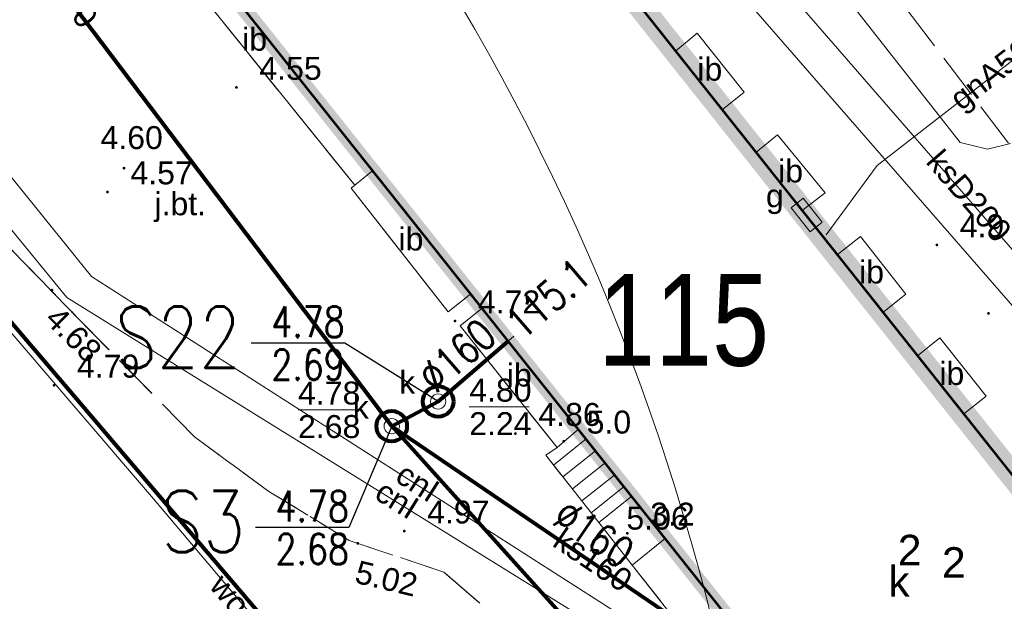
# Model space of a CAD drawing. Extents: x 5474185 to 5474933, y 5916077 to 5916824.
# Tile 206 of 256: x 5474668 to 5474701, y 5916328 to 5916347. Entities that reach past the tile are written whole.
import ezdxf
from ezdxf.enums import TextEntityAlignment as Align

# ---------------------------------------------------------------- set-up
doc = ezdxf.new("R2010")
doc.units = 0
for name, pattern in [('DASHDOT', [1, 0.5, -0.25, 0, -0.25]), ('PRZER1-1', [1, 0.5, -0.5]), ('PRZER3-1', [2, 1.5, -0.5])]:
    doc.linetypes.add(name, pattern=pattern)
for name, color, linetype in [('1-GRAN', 5, 'DASHDOT'), ('I-SCIANA', 12, 'CONTINUOUS'), ('ks_Linie_odn', 2, 'CONTINUOUS'), ('ks_Opis_PZ_1', 2, 'CONTINUOUS'), ('ks_Teksty', 2, 'CONTINUOUS')]:
    doc.layers.add(name, color=color, linetype=linetype)
for name, color, linetype, lineweight in [('GESBLI', 253, 'CONTINUOUS', 50), ('GESBLI_O', 253, 'CONTINUOUS', 50), ('GESBLO', 253, 'CONTINUOUS', 18), ('GESBLO_O', 253, 'CONTINUOUS', 18), ('GESBZO_O', 253, 'CONTINUOUS', 50), ('GESDZI', 253, 'CONTINUOUS', 18), ('GESSCH', 253, 'CONTINUOUS', 18), ('GESUZY', 253, 'CONTINUOUS', 18), ('GSPWPN', 253, 'CONTINUOUS', 13), ('GSPWPN_O', 253, 'CONTINUOUS', 13), ('GSPWPS', 253, 'CONTINUOUS', 13), ('GSPWPS_O', 253, 'CONTINUOUS', 13), ('GSSIIN', 253, 'CONTINUOUS', 18), ('GSSIIN_O', 253, 'CONTINUOUS', 18), ('GSSKOA', 253, 'CONTINUOUS', 18), ('GSSKOA_O', 253, 'CONTINUOUS', 18), ('GULCPR', 254, 'CONTINUOUS', 18), ('GULCPR_O', 254, 'CONTINUOUS', 18), ('GULGPR', 254, 'CONTINUOUS', 18), ('GULGPR_O', 254, 'CONTINUOUS', 18), ('GULKPR', 7, 'CONTINUOUS', 18), ('GULKPR_O', 254, 'CONTINUOUS', 18), ('GULWPR', 7, 'CONTINUOUS', 18), ('GULWPR_O', 254, 'CONTINUOUS', 18), ('GUPGSG', 254, 'CONTINUOUS', 18), ('GUPGSG_O', 253, 'CONTINUOUS', 18), ('GUPIWZ', 253, 'CONTINUOUS', 18), ('GUPIWZ_O', 253, 'CONTINUOUS', 18), ('GUPKSD', 61, 'CONTINUOUS', 18), ('GUPPRZ_O', 40, 'CONTINUOUS', 18), ('is  woda szklarnia', 5, 'CONTINUOUS', 18), ('IS HP zasięg', 251, 'CONTINUOUS', 20), ('IS ks', 34, 'CONTINUOUS', 40), ('IS opis', 7, 'CONTINUOUS', 20)]:
    doc.layers.add(name, color=color, linetype=linetype, lineweight=lineweight)
doc.styles.add('Arial', font='arial.ttf')
doc.styles.get("Standard").update_dxf_attribs({"font": 'simplex.shx'})
doc.styles.add('STYLE3', font='arial.ttf', dxfattribs={"width": 0.8})

msp = doc.modelspace()

# ---------------------------------------------------------------- hatches: boundary and pattern name
at = {"layer": 'GSPWPN'}
for points in [[(5474698.5, 5916340.085), (5474698.488353, 5916340.086533), (5474698.4775, 5916340.091029), (5474698.46818, 5916340.09818), (5474698.461029, 5916340.1075), (5474698.456533, 5916340.118353), (5474698.455, 5916340.13), (5474698.456533, 5916340.141647), (5474698.461029, 5916340.1525), (5474698.46818, 5916340.16182), (5474698.4775, 5916340.168971), (5474698.488353, 5916340.173467), (5474698.5, 5916340.175), (5474698.511647, 5916340.173467), (5474698.5225, 5916340.168971), (5474698.53182, 5916340.16182), (5474698.538971, 5916340.1525), (5474698.543467, 5916340.141647), (5474698.545, 5916340.13), (5474698.543467, 5916340.118353), (5474698.538971, 5916340.1075), (5474698.53182, 5916340.09818), (5474698.5225, 5916340.091029), (5474698.511647, 5916340.086533)], [(5474700.19, 5916337.845), (5474700.178353, 5916337.846533), (5474700.1675, 5916337.851029), (5474700.15818, 5916337.85818), (5474700.151029, 5916337.8675), (5474700.146533, 5916337.878353), (5474700.145, 5916337.89), (5474700.146533, 5916337.901647), (5474700.151029, 5916337.9125), (5474700.15818, 5916337.92182), (5474700.1675, 5916337.928971), (5474700.178353, 5916337.933467), (5474700.19, 5916337.935), (5474700.201647, 5916337.933467), (5474700.2125, 5916337.928971), (5474700.22182, 5916337.92182), (5474700.228971, 5916337.9125), (5474700.233467, 5916337.901647), (5474700.235, 5916337.89), (5474700.233467, 5916337.878353), (5474700.228971, 5916337.8675), (5474700.22182, 5916337.85818), (5474700.2125, 5916337.851029), (5474700.201647, 5916337.846533)], [(5474686.29, 5916333.665), (5474686.278353, 5916333.666533), (5474686.2675, 5916333.671029), (5474686.25818, 5916333.67818), (5474686.251029, 5916333.6875), (5474686.246533, 5916333.698353), (5474686.245, 5916333.71), (5474686.246533, 5916333.721647), (5474686.251029, 5916333.7325), (5474686.25818, 5916333.74182), (5474686.2675, 5916333.748971), (5474686.278353, 5916333.753467), (5474686.29, 5916333.755), (5474686.301647, 5916333.753467), (5474686.3125, 5916333.748971), (5474686.32182, 5916333.74182), (5474686.328971, 5916333.7325), (5474686.333467, 5916333.721647), (5474686.335, 5916333.71), (5474686.333467, 5916333.698353), (5474686.328971, 5916333.6875), (5474686.32182, 5916333.67818), (5474686.3125, 5916333.671029), (5474686.301647, 5916333.666533)], [(5474688.37, 5916330.655), (5474688.358353, 5916330.656533), (5474688.3475, 5916330.661029), (5474688.33818, 5916330.66818), (5474688.331029, 5916330.6775), (5474688.326533, 5916330.688353), (5474688.325, 5916330.7), (5474688.326533, 5916330.711647), (5474688.331029, 5916330.7225), (5474688.33818, 5916330.73182), (5474688.3475, 5916330.738971), (5474688.358353, 5916330.743467), (5474688.37, 5916330.745), (5474688.381647, 5916330.743467), (5474688.3925, 5916330.738971), (5474688.40182, 5916330.73182), (5474688.408971, 5916330.7225), (5474688.413467, 5916330.711647), (5474688.415, 5916330.7), (5474688.413467, 5916330.688353), (5474688.408971, 5916330.6775), (5474688.40182, 5916330.66818), (5474688.3925, 5916330.661029), (5474688.381647, 5916330.656533)]]:
    msp.add_hatch(color=256, dxfattribs=at).paths.add_polyline_path(points)
at = {"layer": 'GSPWPS'}
for points in [[(5474675.58, 5916345.235), (5474675.568353, 5916345.236533), (5474675.5575, 5916345.241029), (5474675.54818, 5916345.24818), (5474675.541029, 5916345.2575), (5474675.536533, 5916345.268353), (5474675.535, 5916345.28), (5474675.536533, 5916345.291647), (5474675.541029, 5916345.3025), (5474675.54818, 5916345.31182), (5474675.5575, 5916345.318971), (5474675.568353, 5916345.323467), (5474675.58, 5916345.325), (5474675.591647, 5916345.323467), (5474675.6025, 5916345.318971), (5474675.61182, 5916345.31182), (5474675.618971, 5916345.3025), (5474675.623467, 5916345.291647), (5474675.625, 5916345.28), (5474675.623467, 5916345.268353), (5474675.618971, 5916345.2575), (5474675.61182, 5916345.24818), (5474675.6025, 5916345.241029), (5474675.591647, 5916345.236533)], [(5474671.9, 5916342.595), (5474671.888353, 5916342.596533), (5474671.8775, 5916342.601029), (5474671.86818, 5916342.60818), (5474671.861029, 5916342.6175), (5474671.856533, 5916342.628353), (5474671.855, 5916342.64), (5474671.856533, 5916342.651647), (5474671.861029, 5916342.6625), (5474671.86818, 5916342.67182), (5474671.8775, 5916342.678971), (5474671.888353, 5916342.683467), (5474671.9, 5916342.685), (5474671.911647, 5916342.683467), (5474671.9225, 5916342.678971), (5474671.93182, 5916342.67182), (5474671.938971, 5916342.6625), (5474671.943467, 5916342.651647), (5474671.945, 5916342.64), (5474671.943467, 5916342.628353), (5474671.938971, 5916342.6175), (5474671.93182, 5916342.60818), (5474671.9225, 5916342.601029), (5474671.911647, 5916342.596533)], [(5474671.36, 5916341.815), (5474671.348353, 5916341.816533), (5474671.3375, 5916341.821029), (5474671.32818, 5916341.82818), (5474671.321029, 5916341.8375), (5474671.316533, 5916341.848353), (5474671.315, 5916341.86), (5474671.316533, 5916341.871647), (5474671.321029, 5916341.8825), (5474671.32818, 5916341.89182), (5474671.3375, 5916341.898971), (5474671.348353, 5916341.903467), (5474671.36, 5916341.905), (5474671.371647, 5916341.903467), (5474671.3825, 5916341.898971), (5474671.39182, 5916341.89182), (5474671.398971, 5916341.8825), (5474671.403467, 5916341.871647), (5474671.405, 5916341.86), (5474671.403467, 5916341.848353), (5474671.398971, 5916341.8375), (5474671.39182, 5916341.82818), (5474671.3825, 5916341.821029), (5474671.371647, 5916341.816533)], [(5474669.54, 5916338.605), (5474669.528353, 5916338.606533), (5474669.5175, 5916338.611029), (5474669.50818, 5916338.61818), (5474669.501029, 5916338.6275), (5474669.496533, 5916338.638353), (5474669.495, 5916338.65), (5474669.496533, 5916338.661647), (5474669.501029, 5916338.6725), (5474669.50818, 5916338.68182), (5474669.5175, 5916338.688971), (5474669.528353, 5916338.693467), (5474669.54, 5916338.695), (5474669.551647, 5916338.693467), (5474669.5625, 5916338.688971), (5474669.57182, 5916338.68182), (5474669.578971, 5916338.6725), (5474669.583467, 5916338.661647), (5474669.585, 5916338.65), (5474669.583467, 5916338.638353), (5474669.578971, 5916338.6275), (5474669.57182, 5916338.61818), (5474669.5625, 5916338.611029), (5474669.551647, 5916338.606533)], [(5474682.73, 5916337.595), (5474682.718353, 5916337.596533), (5474682.7075, 5916337.601029), (5474682.69818, 5916337.60818), (5474682.691029, 5916337.6175), (5474682.686533, 5916337.628353), (5474682.685, 5916337.64), (5474682.686533, 5916337.651647), (5474682.691029, 5916337.6625), (5474682.69818, 5916337.67182), (5474682.7075, 5916337.678971), (5474682.718353, 5916337.683467), (5474682.73, 5916337.685), (5474682.741647, 5916337.683467), (5474682.7525, 5916337.678971), (5474682.76182, 5916337.67182), (5474682.768971, 5916337.6625), (5474682.773467, 5916337.651647), (5474682.775, 5916337.64), (5474682.773467, 5916337.628353), (5474682.768971, 5916337.6175), (5474682.76182, 5916337.60818), (5474682.7525, 5916337.601029), (5474682.741647, 5916337.596533)], [(5474669.61, 5916335.495), (5474669.598353, 5916335.496533), (5474669.5875, 5916335.501029), (5474669.57818, 5916335.50818), (5474669.571029, 5916335.5175), (5474669.566533, 5916335.528353), (5474669.565, 5916335.54), (5474669.566533, 5916335.551647), (5474669.571029, 5916335.5625), (5474669.57818, 5916335.57182), (5474669.5875, 5916335.578971), (5474669.598353, 5916335.583467), (5474669.61, 5916335.585), (5474669.621647, 5916335.583467), (5474669.6325, 5916335.578971), (5474669.64182, 5916335.57182), (5474669.648971, 5916335.5625), (5474669.653467, 5916335.551647), (5474669.655, 5916335.54), (5474669.653467, 5916335.528353), (5474669.648971, 5916335.5175), (5474669.64182, 5916335.50818), (5474669.6325, 5916335.501029), (5474669.621647, 5916335.496533)], [(5474684.71, 5916333.915), (5474684.698353, 5916333.916533), (5474684.6875, 5916333.921029), (5474684.67818, 5916333.92818), (5474684.671029, 5916333.9375), (5474684.666533, 5916333.948353), (5474684.665, 5916333.96), (5474684.666533, 5916333.971647), (5474684.671029, 5916333.9825), (5474684.67818, 5916333.99182), (5474684.6875, 5916333.998971), (5474684.698353, 5916334.003467), (5474684.71, 5916334.005), (5474684.721647, 5916334.003467), (5474684.7325, 5916333.998971), (5474684.74182, 5916333.99182), (5474684.748971, 5916333.9825), (5474684.753467, 5916333.971647), (5474684.755, 5916333.96), (5474684.753467, 5916333.948353), (5474684.748971, 5916333.9375), (5474684.74182, 5916333.92818), (5474684.7325, 5916333.921029), (5474684.721647, 5916333.916533)], [(5474681.07, 5916330.725), (5474681.058353, 5916330.726533), (5474681.0475, 5916330.731029), (5474681.03818, 5916330.73818), (5474681.031029, 5916330.7475), (5474681.026533, 5916330.758353), (5474681.025, 5916330.77), (5474681.026533, 5916330.781647), (5474681.031029, 5916330.7925), (5474681.03818, 5916330.80182), (5474681.0475, 5916330.808971), (5474681.058353, 5916330.813467), (5474681.07, 5916330.815), (5474681.081647, 5916330.813467), (5474681.0925, 5916330.808971), (5474681.10182, 5916330.80182), (5474681.108971, 5916330.7925), (5474681.113467, 5916330.781647), (5474681.115, 5916330.77), (5474681.113467, 5916330.758353), (5474681.108971, 5916330.7475), (5474681.10182, 5916330.73818), (5474681.0925, 5916330.731029), (5474681.081647, 5916330.726533)], [(5474687.59, 5916330.525), (5474687.578353, 5916330.526533), (5474687.5675, 5916330.531029), (5474687.55818, 5916330.53818), (5474687.551029, 5916330.5475), (5474687.546533, 5916330.558353), (5474687.545, 5916330.57), (5474687.546533, 5916330.581647), (5474687.551029, 5916330.5925), (5474687.55818, 5916330.60182), (5474687.5675, 5916330.608971), (5474687.578353, 5916330.613467), (5474687.59, 5916330.615), (5474687.601647, 5916330.613467), (5474687.6125, 5916330.608971), (5474687.62182, 5916330.60182), (5474687.628971, 5916330.5925), (5474687.633467, 5916330.581647), (5474687.635, 5916330.57), (5474687.633467, 5916330.558353), (5474687.628971, 5916330.5475), (5474687.62182, 5916330.53818), (5474687.6125, 5916330.531029), (5474687.601647, 5916330.526533)], [(5474679.55, 5916330.325), (5474679.538353, 5916330.326533), (5474679.5275, 5916330.331029), (5474679.51818, 5916330.33818), (5474679.511029, 5916330.3475), (5474679.506533, 5916330.358353), (5474679.505, 5916330.37), (5474679.506533, 5916330.381647), (5474679.511029, 5916330.3925), (5474679.51818, 5916330.40182), (5474679.5275, 5916330.408971), (5474679.538353, 5916330.413467), (5474679.55, 5916330.415), (5474679.561647, 5916330.413467), (5474679.5725, 5916330.408971), (5474679.58182, 5916330.40182), (5474679.588971, 5916330.3925), (5474679.593467, 5916330.381647), (5474679.595, 5916330.37), (5474679.593467, 5916330.358353), (5474679.588971, 5916330.3475), (5474679.58182, 5916330.33818), (5474679.5725, 5916330.331029), (5474679.561647, 5916330.326533)]]:
    msp.add_hatch(color=256, dxfattribs=at).paths.add_polyline_path(points)

# ---------------------------------------------------------------- linework, layer by layer
at = {"layer": '1-GRAN', "ltscale": 5, "const_width": 0.8, "elevation": 10.18}
msp.add_lwpolyline([(5474735.59, 5916295.78), (5474731.225, 5916301.37), (5474726.86, 5916306.96), (5474725.77, 5916305.39), (5474703.58, 5916333.12), (5474701.74, 5916331.62), (5474677.44, 5916362.23), (5474676.63, 5916366.83), (5474671.32, 5916373.56), (5474670.75, 5916377.23), (5474668.45, 5916379.86), (5474653.79, 5916398.05), (5474650.99, 5916400.16), (5474640.015, 5916413.29), (5474601.225, 5916459.83), (5474599.14, 5916462.32), (5474597.96, 5916464.18), (5474593.86, 5916465.7), (5474587.49, 5916468.01), (5474584.84, 5916471.31), (5474583.4, 5916473.15), (5474572.445, 5916486.895), (5474461.94, 5916622.65)], dxfattribs=at)
at = {"layer": 'GESBLI', "linetype": 'Continuous', "lineweight": 53}
for p, q in [((5474677.44, 5916362.23, 10.18), (5474701.74, 5916331.62, 10.18)), ((5474694.09, 5916324.9, 10.18), (5474669.45, 5916355.87, 10.18))]:
    msp.add_line(p, q, dxfattribs=at)
at = {"layer": 'GESBLO', "linetype": 'Continuous', "lineweight": 13}
for p, q in [((5474677.44, 5916362.23, 10.18), (5474701.74, 5916331.62, 10.18)), ((5474694.09, 5916324.9, 10.18), (5474669.45, 5916355.87, 10.18))]:
    msp.add_line(p, q, dxfattribs=at)
at = {"layer": 'GESDZI', "linetype": 'Continuous', "lineweight": 13}
for p, q in [((5474701.74, 5916331.62, 10.22), (5474677.44, 5916362.23, 10.22)), ((5474677.44, 5916362.23, 10.22), (5474701.74, 5916331.62, 10.22))]:
    msp.add_line(p, q, dxfattribs=at)
at = {"layer": 'GESSCH', "linetype": 'Continuous', "lineweight": 13}
for p, q in [((5474686.07, 5916333.5, 10.18), (5474686.77, 5916334.1, 10.18)), ((5474686.77, 5916334.1, 10.18), (5474688.52, 5916331.91, 10.18)), ((5474685.7, 5916333.25, 10.18), (5474686.07, 5916333.5, 10.18)), ((5474687.44, 5916331.05, 10.18), (5474685.7, 5916333.25, 10.18)), ((5474688.52, 5916331.91, 10.18), (5474687.44, 5916331.05, 10.18)), ((5474688.52, 5916331.91, 10.18), (5474687.44, 5916331.05, 10.18)), ((5474689.61, 5916330.53, 10.18), (5474688.52, 5916331.91, 10.18)), ((5474687.44, 5916331.05, 10.18), (5474688.53, 5916329.66, 10.18)), ((5474688.53, 5916329.66, 10.18), (5474689.61, 5916330.53, 10.18))]:
    msp.add_line(p, q, dxfattribs=at)
at = {"layer": 'GESSCH', "linetype": 'Continuous', "lineweight": 18, "elevation": 10.18, "flags": 128}
for points in [[(5474687.02074, 5916333.786217), (5474685.951602, 5916332.931883)], [(5474687.33287, 5916333.395608), (5474686.261775, 5916332.53971)], [(5474687.645, 5916333.005), (5474686.571947, 5916332.147538)], [(5474687.95713, 5916332.614392), (5474686.88212, 5916331.755365)], [(5474688.26926, 5916332.223783), (5474687.192293, 5916331.363193)]]:
    msp.add_lwpolyline(points, dxfattribs=at)
at = {"layer": 'GESUZY', "linetype": 'PRZER1-1', "lineweight": 13}
for p, q in [((5474701.74, 5916331.62, 10.08), (5474677.44, 5916362.23, 10.08)), ((5474677.44, 5916362.23, 10.08), (5474701.74, 5916331.62, 10.08))]:
    msp.add_line(p, q, dxfattribs=at)
at = {"layer": 'GSSIIN', "linetype": 'Continuous', "lineweight": 13}
for p, q in [((5474672.96, 5916351.45, 10.18), (5474680.04, 5916342.56, 10.18)), ((5474679.45, 5916342.08, 10.18), (5474672.31, 5916350.93, 10.18)), ((5474689.95, 5916346.47, 10.18), (5474690.66, 5916347.05, 10.18)), ((5474690.66, 5916347.05, 10.18), (5474692.19, 5916345.13, 10.18)), ((5474691.47, 5916344.55, 10.18), (5474689.95, 5916346.47, 10.18)), ((5474692.19, 5916345.13, 10.18), (5474691.47, 5916344.55, 10.18)), ((5474692.58, 5916343.15, 10.18), (5474693.29, 5916343.73, 10.18)), ((5474693.29, 5916343.73, 10.18), (5474694.85, 5916341.83, 10.18)), ((5474694.09, 5916341.25, 10.18), (5474692.58, 5916343.15, 10.18)), ((5474679.45, 5916342.08, 10.18), (5474680.04, 5916342.56, 10.18)), ((5474680.04, 5916342.56, 10.18), (5474679.45, 5916342.08, 10.18)), ((5474680.04, 5916342.56, 10.18), (5474683.25, 5916338.53, 10.18)), ((5474679.33, 5916341.99, 10.18), (5474679.45, 5916342.08, 10.18)), ((5474682.51, 5916337.94, 10.18), (5474679.33, 5916341.99, 10.18)), ((5474694.85, 5916341.83, 10.18), (5474694.09, 5916341.25, 10.18)), ((5474695.24, 5916339.8, 10.18), (5474696, 5916340.41, 10.18)), ((5474696, 5916340.41, 10.18), (5474697.49, 5916338.52, 10.18)), ((5474696.73, 5916337.92, 10.18), (5474695.24, 5916339.8, 10.18)), ((5474683.25, 5916338.53, 10.18), (5474682.51, 5916337.94, 10.18)), ((5474697.49, 5916338.52, 10.18), (5474696.73, 5916337.92, 10.18)), ((5474682.9, 5916337.48, 10.18), (5474683.62, 5916338.06, 10.18)), ((5474683.62, 5916338.06, 10.18), (5474686.77, 5916334.1, 10.18)), ((5474686.07, 5916333.5, 10.18), (5474682.9, 5916337.48, 10.18)), ((5474697.87, 5916336.5, 10.18), (5474698.6, 5916337.09, 10.18)), ((5474698.6, 5916337.09, 10.18), (5474700.11, 5916335.18, 10.18)), ((5474699.38, 5916334.6, 10.18), (5474697.87, 5916336.5, 10.18)), ((5474700.11, 5916335.18, 10.18), (5474699.38, 5916334.6, 10.18)), ((5474686.77, 5916334.1, 10.18), (5474686.07, 5916333.5, 10.18)), ((5474689.61, 5916330.53, 10.18), (5474688.53, 5916329.66, 10.18)), ((5474693.03, 5916326.23, 10.18), (5474689.61, 5916330.53, 10.18)), ((5474688.53, 5916329.66, 10.18), (5474691.93, 5916325.35, 10.18))]:
    msp.add_line(p, q, dxfattribs=at)
at = {"layer": 'GSSKOA', "linetype": 'PRZER3-1', "lineweight": 13}
for p, q in [((5474679.45, 5916342.08, 10.18), (5474672.31, 5916350.93, 10.18)), ((5474695.1, 5916351.02, 10.18), (5474708.53, 5916333.33, 10.18)), ((5474670.36, 5916337.77, 10.18), (5474660.41, 5916347.99, 10.18)), ((5474660.41, 5916347.99, 10.18), (5474670.36, 5916337.77, 10.18)), ((5474679.33, 5916341.99, 10.18), (5474679.45, 5916342.08, 10.18)), ((5474682.51, 5916337.94, 10.18), (5474679.33, 5916341.99, 10.18)), ((5474683.25, 5916338.53, 10.18), (5474682.51, 5916337.94, 10.18)), ((5474683.62, 5916338.06, 10.18), (5474683.25, 5916338.53, 10.18)), ((5474682.9, 5916337.48, 10.18), (5474683.62, 5916338.06, 10.18)), ((5474674.21, 5916333.85, 10.18), (5474670.36, 5916337.77, 10.18)), ((5474670.36, 5916337.77, 10.18), (5474674.21, 5916333.85, 10.18)), ((5474686.07, 5916333.5, 10.18), (5474682.9, 5916337.48, 10.18)), ((5474676.64, 5916332.07, 10.18), (5474674.21, 5916333.85, 10.18)), ((5474674.21, 5916333.85, 10.18), (5474676.64, 5916332.07, 10.18)), ((5474685.7, 5916333.25, 10.18), (5474686.07, 5916333.5, 10.18)), ((5474687.44, 5916331.05, 10.18), (5474685.7, 5916333.25, 10.18)), ((5474679.27, 5916330.46, 10.18), (5474676.64, 5916332.07, 10.18)), ((5474676.64, 5916332.07, 10.18), (5474679.27, 5916330.46, 10.18)), ((5474688.53, 5916329.66, 10.18), (5474687.44, 5916331.05, 10.18)), ((5474682.37, 5916329.43, 10.18), (5474679.27, 5916330.46, 10.18)), ((5474679.27, 5916330.46, 10.18), (5474682.37, 5916329.43, 10.18)), ((5474691.93, 5916325.35, 10.18), (5474688.53, 5916329.66, 10.18)), ((5474685.06, 5916327.11, 10.18), (5474682.37, 5916329.43, 10.18)), ((5474682.37, 5916329.43, 10.18), (5474685.06, 5916327.11, 10.18))]:
    msp.add_line(p, q, dxfattribs=at)
at = {"layer": 'GULCPR', "linetype": 'Continuous', "lineweight": 13}
for p, q in [((5474661.55, 5916350.55, 10.14), (5474670.84, 5916339.1, 10.14)), ((5474660.66, 5916349.83, 10.14), (5474670.03, 5916338.41, 10.14)), ((5474670.84, 5916339.1, 10.14), (5474692.1, 5916325.5, 10.14)), ((5474670.03, 5916338.41, 10.14), (5474691.56, 5916325.07, 10.14))]:
    msp.add_line(p, q, dxfattribs=at)
at = {"layer": 'GULGPR', "linetype": 'Continuous', "lineweight": 13}
for p, q in [((5474699.26, 5916343.48, 10.14), (5474689.37, 5916356.08, 10.14)), ((5474704.61, 5916333.95, 10.14), (5474689.43, 5916351.4, 10.14)), ((5474696.55, 5916342.73, 10.14), (5474704.08, 5916348.58, 10.14)), ((5474700.16, 5916343.26, 10.14), (5474699.26, 5916343.48, 10.14)), ((5474700.91, 5916343.45, 10.14), (5474700.16, 5916343.26, 10.14)), ((5474694.88, 5916340.46, 10.14), (5474696.55, 5916342.73, 10.14))]:
    msp.add_line(p, q, dxfattribs=at)
at = {"layer": 'GULKPR', "linetype": 'Continuous', "lineweight": 18, "elevation": 10.14, "flags": 128}
for points in [[(5474719.75, 5916318.38), (5474679.24, 5916364.98)], [(5474680.66, 5916334.2), (5474659.12, 5916362.67)], [(5474684.66, 5916337.15), (5474682.18, 5916335.01)], [(5474682.18, 5916335.01), (5474680.66, 5916334.2)], [(5474696.64, 5916316.48), (5474680.66, 5916334.2)], [(5474680.66, 5916334.2), (5474693.74, 5916325.33)]]:
    msp.add_lwpolyline(points, dxfattribs=at)
at = {"layer": 'GULWPR', "linetype": 'Continuous', "lineweight": 13}
for p, q in [((5474672.87, 5916331.83, 10.14), (5474664.39, 5916341.7, 10.14)), ((5474678.56, 5916325.09, 10.14), (5474672.87, 5916331.83, 10.14))]:
    msp.add_line(p, q, dxfattribs=at)
at = {"layer": 'GUPGSG'}
msp.add_3dface([(5474693.733319, 5916341.346166, 10.16), (5474694.124924, 5916341.657044, 10.16), (5474694.746681, 5916340.873834, 10.16), (5474694.355076, 5916340.562956, 10.16)], dxfattribs=at)
at = {"layer": 'GUPIWZ', "elevation": 10.18, "flags": 128}
for points in [[(5474682.18, 5916335.26), (5474682.244705, 5916335.251481), (5474682.305, 5916335.226506), (5474682.356777, 5916335.186777), (5474682.396506, 5916335.135), (5474682.421481, 5916335.074705), (5474682.43, 5916335.01), (5474682.421481, 5916334.945295), (5474682.396506, 5916334.885), (5474682.356777, 5916334.833223), (5474682.305, 5916334.793494), (5474682.244705, 5916334.768519), (5474682.18, 5916334.76), (5474682.115295, 5916334.768519), (5474682.055, 5916334.793494), (5474682.003223, 5916334.833223), (5474681.963494, 5916334.885), (5474681.938519, 5916334.945295), (5474681.93, 5916335.01), (5474681.938519, 5916335.074705), (5474681.963494, 5916335.135), (5474682.003223, 5916335.186777), (5474682.055, 5916335.226506), (5474682.115295, 5916335.251481), (5474682.18, 5916335.26)], [(5474680.66, 5916334.45), (5474680.724705, 5916334.441481), (5474680.785, 5916334.416506), (5474680.836777, 5916334.376777), (5474680.876506, 5916334.325), (5474680.901481, 5916334.264705), (5474680.91, 5916334.2), (5474680.901481, 5916334.135295), (5474680.876506, 5916334.075), (5474680.836777, 5916334.023223), (5474680.785, 5916333.983494), (5474680.724705, 5916333.958519), (5474680.66, 5916333.95), (5474680.595295, 5916333.958519), (5474680.535, 5916333.983494), (5474680.483223, 5916334.023223), (5474680.443494, 5916334.075), (5474680.418519, 5916334.135295), (5474680.41, 5916334.2), (5474680.418519, 5916334.264705), (5474680.443494, 5916334.325), (5474680.483223, 5916334.376777), (5474680.535, 5916334.416506), (5474680.595295, 5916334.441481), (5474680.66, 5916334.45)]]:
    msp.add_lwpolyline(points, close=True, dxfattribs=at)
at = {"layer": 'GUPKSD', "elevation": 10.16, "flags": 128}
for points in [[(5474682.18, 5916335.26), (5474682.244705, 5916335.251481), (5474682.305, 5916335.226506), (5474682.356777, 5916335.186777), (5474682.396506, 5916335.135), (5474682.421481, 5916335.074705), (5474682.43, 5916335.01), (5474682.421481, 5916334.945295), (5474682.396506, 5916334.885), (5474682.356777, 5916334.833223), (5474682.305, 5916334.793494), (5474682.244705, 5916334.768519), (5474682.18, 5916334.76), (5474682.115295, 5916334.768519), (5474682.055, 5916334.793494), (5474682.003223, 5916334.833223), (5474681.963494, 5916334.885), (5474681.938519, 5916334.945295), (5474681.93, 5916335.01), (5474681.938519, 5916335.074705), (5474681.963494, 5916335.135), (5474682.003223, 5916335.186777), (5474682.055, 5916335.226506), (5474682.115295, 5916335.251481), (5474682.18, 5916335.26)], [(5474680.66, 5916334.45), (5474680.724705, 5916334.441481), (5474680.785, 5916334.416506), (5474680.836777, 5916334.376777), (5474680.876506, 5916334.325), (5474680.901481, 5916334.264705), (5474680.91, 5916334.2), (5474680.901481, 5916334.135295), (5474680.876506, 5916334.075), (5474680.836777, 5916334.023223), (5474680.785, 5916333.983494), (5474680.724705, 5916333.958519), (5474680.66, 5916333.95), (5474680.595295, 5916333.958519), (5474680.535, 5916333.983494), (5474680.483223, 5916334.023223), (5474680.443494, 5916334.075), (5474680.418519, 5916334.135295), (5474680.41, 5916334.2), (5474680.418519, 5916334.264705), (5474680.443494, 5916334.325), (5474680.483223, 5916334.376777), (5474680.535, 5916334.416506), (5474680.595295, 5916334.441481), (5474680.66, 5916334.45)]]:
    msp.add_lwpolyline(points, close=True, dxfattribs=at)
at = {"layer": 'GUPPRZ_O', "linetype": 'Continuous', "lineweight": 13, "elevation": 10.8, "flags": 128}
for points in [[(5474677.59511, 5916334.737553), (5474679.55511, 5916334.737553)], [(5474683.198086, 5916334.832278), (5474685.158086, 5916334.832278)]]:
    msp.add_lwpolyline(points, dxfattribs=at)
at = {"layer": 'I-SCIANA', "const_width": 0.5, "elevation": 10.18}
msp.add_lwpolyline([(5474669.443463, 5916355.864728), (5474677.586946, 5916362.432254), (5474701.622131, 5916331.851331), (5474703.58, 5916333.12), (5474725.47, 5916305.75), (5474719.65, 5916300.31), (5474716.54, 5916304.09), (5474715.677287, 5916303.392858), (5474700.84, 5916321.76), (5474699.57, 5916320.81), (5474695.44, 5916325.98), (5474694.063986, 5916324.934229)], close=True, dxfattribs=at)
at = {"layer": 'is  woda szklarnia', "lineweight": 80, "ltscale": 0.7}
msp.add_line((5474678.71071, 5916325.289826, 10.14), (5474664.573291, 5916341.853028, 10.14), dxfattribs=at)
at = {"layer": 'IS HP zasięg', "lineweight": 15, "ltscale": 0.7}
msp.add_circle((5474657.383907, 5916363.309527, 10.18), 75, dxfattribs=at)
at = {"layer": 'IS HP zasięg', "lineweight": 20, "ltscale": 0.7}
msp.add_circle((5474618.317819, 5916309.855134, 10.16), 75, dxfattribs=at)
at = {"layer": 'IS ks', "lineweight": 80, "ltscale": 0.7}
for p, q in [((5474680.66, 5916334.2, 10.14), (5474659.12, 5916362.67, 10.14)), ((5474682.18, 5916335.01, 10.16), (5474684.470473, 5916336.986457, 10.18)), ((5474680.66, 5916334.2, 10.14), (5474682.18, 5916335.01, 10.16)), ((5474696.64, 5916316.48, 10.14), (5474680.66, 5916334.2, 10.14)), ((5474680.66, 5916334.2), (5474693.233858, 5916325.673232, 10.14))]:
    msp.add_line(p, q, dxfattribs=at)
for centre in [(5474682.18, 5916335.01, 10.14), (5474680.66, 5916334.2, 10.14)]:
    msp.add_circle(centre, 0.5, dxfattribs=at)
at = {"layer": 'ks_Linie_odn'}
for points in [[(5474682.18, 5916335.01), (5474679.1237, 5916336.9124), (5474676.0637, 5916336.9124)], [(5474680.66, 5916334.2), (5474679.2592, 5916330.8837), (5474676.1992, 5916330.8837)]]:
    msp.add_lwpolyline(points, dxfattribs=at)

# ---------------------------------------------------------------- texts
at = {"layer": 'GESBLI_O', "linetype": 'Continuous', "lineweight": 0, "style": 'Arial'}
msp.add_text('2', height=1, dxfattribs=at).set_placement((5474697.61, 5916329.649557, 10.8), align=Align.CENTER)
at = {"layer": 'GESBLO_O', "linetype": 'Continuous', "lineweight": 0, "style": 'Arial'}
msp.add_text('2', height=1, dxfattribs=at).set_placement((5474699.05443, 5916329.243413, 10.8), align=Align.CENTER)
at = {"layer": 'GESBZO_O', "linetype": 'Continuous', "lineweight": 0, "style": 'Arial'}
msp.add_text('k', height=1, dxfattribs=at).set_placement((5474697.61, 5916328.625892, 10.8), align=Align.RIGHT)
at = {"layer": 'GSPWPN_O', "linetype": 'Continuous', "lineweight": 0, "style": 'Arial'}
for s, p in [('4.9', (5474699.25, 5916340.38, 10.8)), ('5.0', (5474687.04, 5916333.96, 10.8)), ('3.2', (5474689.12, 5916330.95, 10.8))]:
    msp.add_text(s, height=0.75, dxfattribs=at).set_placement(p)
at = {"layer": 'GSPWPS_O', "linetype": 'Continuous', "lineweight": 0, "style": 'Arial'}
for s, p in [('4.55', (5474676.33, 5916345.53, 10.8)), ('4.60', (5474671.130658, 5916343.263992, 10.8)), ('4.57', (5474672.11, 5916342.11, 10.8)), ('4.72', (5474683.48, 5916337.89, 10.8)), ('4.79', (5474670.36, 5916335.79, 10.8)), ('4.86', (5474685.46, 5916334.21, 10.8)), ('4.97', (5474681.82, 5916331.02, 10.8)), ('5.06', (5474688.34, 5916330.82, 10.8))]:
    msp.add_text(s, height=0.75, dxfattribs=at).set_placement(p)
for s, rotation, p in [('4.68', 314.955094, (5474669.265802, 5916337.657531, 10.8)), ('5.02', 346.617845, (5474679.410123, 5916329.092099, 10.8))]:
    msp.add_text(s, height=0.75, rotation=rotation, dxfattribs=at).set_placement(p)
at = {"layer": 'GSSIIN_O', "linetype": 'Continuous', "lineweight": 0, "style": 'Arial'}
for p in [(5474676.175, 5916346.482739, 10.8), (5474691.07, 5916345.501898, 10.8), (5474693.715, 5916342.173635, 10.8), (5474681.29, 5916339.948751, 10.8), (5474696.365, 5916338.870297, 10.8), (5474684.835, 5916335.498091, 10.8), (5474698.99, 5916335.55023, 10.8)]:
    msp.add_text('ib', height=0.75, dxfattribs=at).set_placement(p, align=Align.CENTER)
at = {"layer": 'GSSKOA_O', "linetype": 'Continuous', "lineweight": 0, "style": 'Arial'}
msp.add_text('j.bt.', height=0.75, dxfattribs=at).set_placement((5474673.740926, 5916341.100112, 10.8), align=Align.CENTER)
at = {"layer": 'GULCPR_O', "linetype": 'Continuous', "lineweight": 0, "style": 'Arial'}
for rotation, p in [(327.392995, (5474681.311852, 5916332.052778, 10.8)), (328.21762, (5474680.640427, 5916331.490527, 10.8))]:
    msp.add_text('cnI', height=0.75, rotation=rotation, dxfattribs=at).set_placement(p, align=Align.CENTER)
at = {"layer": 'GULGPR_O', "linetype": 'Continuous', "lineweight": 0, "style": 'Arial'}
msp.add_text('gnA50', height=0.75, rotation=37.843363, dxfattribs=at).set_placement((5474700.49505, 5916345.423243, 10.8), align=Align.CENTER)
at = {"layer": 'GULKPR_O', "linetype": 'Continuous', "lineweight": 0, "style": 'Arial'}
for s, rotation, p in [('ks200', 307.110635, (5474669.655959, 5916348.257928, 10.8)), ('ksD200', 311.000879, (5474699.273512, 5916341.487458, 10.8)), ('ks160', 325.857448, (5474687.035284, 5916329.522105, 10.8))]:
    msp.add_text(s, height=0.75, rotation=rotation, dxfattribs=at).set_placement(p, align=Align.CENTER)
at = {"layer": 'GULWPR_O', "linetype": 'Continuous', "lineweight": 0, "style": 'Arial'}
msp.add_text('woA100', height=0.75, rotation=310.171513, dxfattribs=at).set_placement((5474675.878125, 5916327.511055, 10.8), align=Align.CENTER)
at = {"layer": 'GUPGSG_O', "linetype": 'Continuous', "lineweight": 0, "style": 'Arial'}
msp.add_text('g', height=0.75, dxfattribs=at).set_placement((5474693.49, 5916341.36, 10.8), align=Align.RIGHT)
at = {"layer": 'GUPIWZ_O', "linetype": 'Continuous', "lineweight": 0, "style": 'Arial'}
for p in [(5474681.43, 5916335.26, 10.8), (5474679.91, 5916334.45, 10.8)]:
    msp.add_text('k', height=0.75, dxfattribs=at).set_placement(p, align=Align.RIGHT)
at = {"layer": 'GUPPRZ_O', "linetype": 'Continuous', "lineweight": 0, "style": 'Arial'}
for s, p in [('4.78', (5474677.59511, 5916334.910053, 10.8)), ('4.80', (5474683.198086, 5916335.004778, 10.8)), ('2.24', (5474683.198086, 5916333.909778, 10.8)), ('2.68', (5474677.59511, 5916333.815053, 10.8))]:
    msp.add_text(s, height=0.75, dxfattribs=at).set_placement(p)
at = {"layer": 'IS opis', "style": 'STYLE3', "width": 0.8}
msp.add_text('115', height=3, dxfattribs=at).set_placement((5474687.417305, 5916336.178954, -171.725984))
at = {"layer": 'IS opis', "lineweight": 80, "ltscale": 0.7, "width": 0.8}
for rotation, p in [(40.7910151, (5474682.085148, 5916335.238993, 10.16)), (325.857448, (5474685.854871, 5916331.03612, 10.14))]:
    msp.add_text('∅160', height=1, rotation=rotation, dxfattribs=at).set_placement(p)
at = {"layer": 'ks_Opis_PZ_1', "width": 0.8}
for s, p in [('S22', (5474675.7237, 5916336.1124)), ('S3', (5474675.8592, 5916330.0837))]:
    msp.add_text(s, height=2, dxfattribs=at).set_placement(p, align=Align.RIGHT)
at = {"layer": 'ks_Teksty', "width": 0.8}
msp.add_text('115.1', height=1, rotation=40.7910151, dxfattribs=at).set_placement((5474684.937286, 5916336.98352))
for s, p in [('4.78', (5474679.1237, 5916337.1124)), ('2.69', (5474679.1237, 5916335.7124)), ('4.78', (5474679.2592, 5916331.0837)), ('2.68', (5474679.2592, 5916329.6837))]:
    msp.add_text(s, height=1, dxfattribs=at).set_placement(p, align=Align.RIGHT)

doc.saveas('drawing.dxf')
